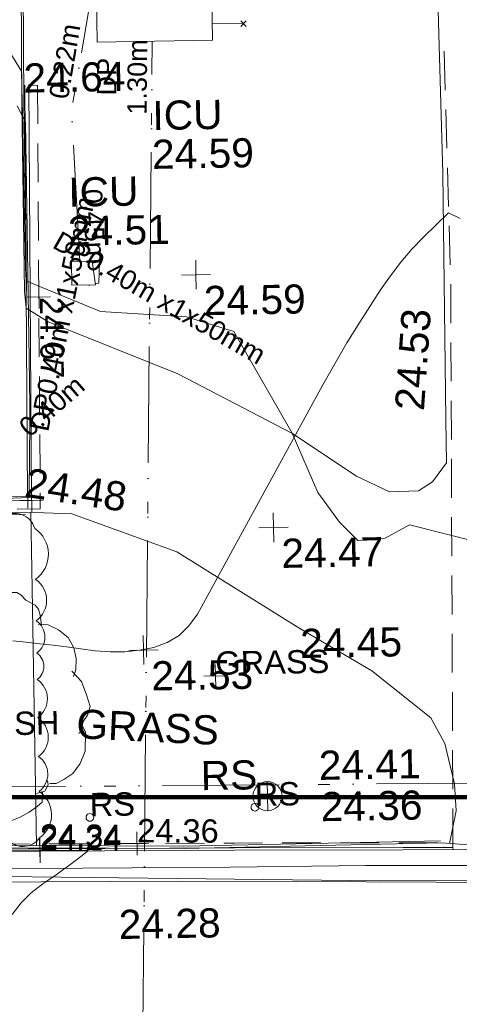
# Model space of a CAD drawing. Header units: millimetres. Extents: x -287732 to 520720, y -88450 to 287754.
# Tile 75 of 256: x -103542 to -97887, y -33664 to -20988. Entities that reach past the tile are written whole.
import ezdxf

# ---------------------------------------------------------------- set-up
doc = ezdxf.new("R2010")
doc.units = ezdxf.units.MM
for name, pattern in [('IMPORT-DASHED _2_', [750, 500, -250]), ('IMPORT-UG_EIR_QLB2 _2_', [2750, 1500, -300, 0, -300, 150, -300, 0, -200]), ('IMPORT-UG_ELEC_LV_QLB2 _2_', [2700, 1500, -300, 0, -250, 150, -300, 0, -200]), ('IMPORT-UG_ELEC_STREET LIGHTING_QLB2 _2_', [2700, 1500, -300, 0, -250, 150, -300, 0, -200]), ('IMPORT-UG_WATER_QLB2 _2_', [2500, 1500, -300, 0, -50, 150, -300, 0, -200])]:
    doc.linetypes.add(name, pattern=pattern)
for name, color, linetype, lineweight, true_color in [('00_TOPO_FOOTPATH', 7, 'Continuous', 9, 0xa50000), ('00_TOPO_FURN_SIGN', 7, 'Continuous', 9, 0x666666), ('00_TOPO_KERB_BOTTOM', 1, 'Continuous', 9, 0xff0000), ('00_TOPO_KERB_TOP', 7, 'Continuous', 9, 0xa500a5), ('00_TOPO_LEVEL_SPOT', 7, 'Continuous', 9, 0x666666), ('00_TOPO_ROAD_MARKING_YELLOW_CONTINUOUS', 40, 'Continuous', 9, 0xffbf00), ('00_TOPO_SERV_IC', 5, 'Continuous', 9, 0x0000ff), ('01_DTM_CONTOUR_MNR', 7, 'Continuous', 9, 0xa5a552), ('12333-PUM-2D-U-0001-C01 - Rev2_REVIT IMPORT_dwg', 7, 'Continuous', 9, 0x767676), ('A_RHA_Line', 7, 'Continuous', 9, 0x00a600), ('BUSH', 7, 'Continuous', 9, 0x00a500), ('BUSH_TXT', 7, 'Continuous', 9, 0x00a500), ('CONTOURS_MINOR', 7, 'Continuous', 9, 0x00a5a5), ('KERB_BOTTOM', 7, 'Continuous', 9, 0x0000a5), ('KERB_BOTTOM_LVL', 7, 'Continuous', 9, 0x0000a5), ('KERB_TOP', 2, 'Continuous', 9, 0xffff00), ('KERB_TOP_LVL', 2, 'Continuous', 9, 0xffff00), ('MARKINGS_DOUBLE_YELLOW', 7, 'Continuous', 9, 0xc0c0c0), ('PUM-EIRCOMM-QLB2', 6, 'IMPORT-UG_EIR_QLB2 _2_', 9, 0xff00ff), ('PUM-ELECTRIC-LV-QLB2', 1, 'IMPORT-UG_ELEC_LV_QLB2 _2_', 9, 0xff0000), ('PUM-ELECTRIC-MH', 1, 'Continuous', 9, 0xff0000), ('PUM-ELECTRIC-SL-QLB2', 7, 'IMPORT-UG_ELEC_STREET LIGHTING_QLB2 _2_', 9, 0xff7f7f), ('PUM-WATER-QLB2', 5, 'IMPORT-UG_WATER_QLB2 _2_', 9, 0x0000ff), ('ROADSIGN', 7, 'Continuous', 9, 0x00a5a5), ('ROADSIGN_TXT', 7, 'Continuous', 9, 0x00a5a5), ('VEGETATION', 7, 'Continuous', 9, 0x00a500)]:
    doc.layers.add(name, color=color, linetype=linetype, lineweight=lineweight, true_color=true_color)
for name, color, linetype, lineweight in [('00_TOPO_ROAD_EDGE', 7, 'Continuous', 9), ('00_TOPO_SURFACE', 7, 'Continuous', 9), ('00_TOPO_SURVEY_TEXT', 7, 'Continuous', 9), ('CHANGE_OF_SURFACE', 7, 'IMPORT-DASHED _2_', 9), ('CHANGE_OF_SURFACE_LVL', 7, 'Continuous', 9), ('GEN-TEXT', 7, 'Continuous', 9), ('Text', 7, 'Continuous', 9), ('TEXT_TXT', 7, 'Continuous', 9)]:
    doc.layers.add(name, color=color, linetype=linetype, lineweight=lineweight)
doc.styles.add('Arial_1', font='arial.ttf', dxfattribs={"height": 250})
doc.styles.add('Arial_3', font='arial.ttf', dxfattribs={"height": 300})
doc.styles.add('Swis721 Lt BT_2', font='swissl.ttf', dxfattribs={"height": 375})

# ---------------------------------------------------------------- blocks, each defined once
blk = doc.blocks.new('12333-PUM-2D-U-0001-C01 - Rev2_REVIT IMPORT_dwg_MSL_RoadSign_SYM-2077193-Site Location Plan Proposed')
at = {"layer": '00_TOPO_FURN_SIGN', "color": 254, "true_color": 0xcccccc}
for p, q in [((0, -500), (0, 500)), ((-500, 0), (500, 0))]:
    blk.add_line(p, q, dxfattribs=at)
blk.add_circle((0, 0), 500, dxfattribs=at)
blk = doc.blocks.new('12333-PUM-2D-U-0001-C01 - Rev2_REVIT IMPORT_dwg_MM-2077200-Site Location Plan Proposed')
at = {"layer": '00_TOPO_LEVEL_SPOT', "color": 254, "true_color": 0xcccccc, "flags": 128}
for points in [[(500, 0), (0, 0), (0, 500)], [(0, -500), (0, 0), (-500, 0)]]:
    blk.add_lwpolyline(points, dxfattribs=at)
blk = doc.blocks.new('12333-PUM-2D-U-0001-C01 - Rev2_REVIT IMPORT_dwg_MGS62954_T2_Galway_ITM_3d_Rev1-2077680-Site Location Plan Proposed')
at = {"layer": '00_TOPO_FOOTPATH', "color": 254, "true_color": 0xcccccc, "flags": 128}
for points in [[(533804149, 725569950), (533804070, 725567737), (533804059, 725564767), (533803993, 725561793), (533803956, 725558154), (533803945, 725554402), (533803836, 725550083), (533803730, 725546156), (533803663, 725542457), (533803611, 725539799), (533803598, 725537048), (533803446, 725536869), (533803475, 725534172), (533803460, 725530999), (533803460, 725530446), (533803273, 725530204), (533803093, 725530091), (533802717, 725530084), (533802298, 725530294), (533801477, 725530859), (533800023, 725531649), (533798364, 725532348), (533798088, 725532530), (533798070, 725532749)], [(533798031, 725529904), (533798627, 725529871), (533799969, 725529357), (533801535, 725528344), (533802449, 725527782), (533803201, 725527164), (533803372, 725526831), (533803490, 725526312), (533803506, 725525962), (533803409, 725525543)]]:
    blk.add_lwpolyline(points, dxfattribs=at)
at = {"layer": '00_TOPO_KERB_BOTTOM', "color": 254, "true_color": 0xcccccc, "flags": 128}
for points in [[(533798539, 725571869), (533798480, 725566604), (533798440, 725564189), (533798320, 725555084), (533798249, 725549353), (533798225, 725547813), (533798078, 725535180), (533798070, 725532749)], [(533798031, 725529904), (533796021, 725529931), (533793788, 725529995), (533793102, 725530019), (533792988, 725530001), (533792905, 725529961), (533792831, 725529871), (533792782, 725529730), (533792808, 725528967), (533792884, 725528418), (533793017, 725527872), (533793142, 725527469), (533793495, 725526825), (533793811, 725526461), (533794397, 725526004), (533794849, 725525791), (533795585, 725525656), (533796483, 725525597), (533798053, 725525581), (533799995, 725525539), (533803310, 725525552)]]:
    blk.add_lwpolyline(points, dxfattribs=at)
at = {"layer": '00_TOPO_KERB_TOP', "color": 254, "true_color": 0xcccccc, "flags": 128}
for points in [[(533798564, 725571869), (533798505, 725566604), (533798465, 725564189), (533798345, 725555083), (533798275, 725549353), (533798250, 725547812), (533798103, 725535180), (533798097, 725533256), (533798095, 725532749)], [(533798030, 725529875), (533796020, 725529902), (533793787, 725529966), (533793104, 725529990), (533792997, 725529973), (533792923, 725529937), (533792857, 725529857), (533792811, 725529725), (533792837, 725528970), (533792913, 725528423), (533793045, 725527879), (533793170, 725527480), (533793519, 725526842), (533793831, 725526483), (533794412, 725526029), (533794858, 725525819), (533795588, 725525685), (533796484, 725525627), (533798054, 725525610), (533799995, 725525568), (533803296, 725525581)]]:
    blk.add_lwpolyline(points, dxfattribs=at)
at = {"layer": '00_TOPO_ROAD_EDGE', "color": 254, "true_color": 0xcccccc, "flags": 128}
blk.add_lwpolyline([(533803310, 725525552), (533804293, 725525466), (533805670, 725525449)], dxfattribs=at)
at = {"layer": '00_TOPO_ROAD_MARKING_YELLOW_CONTINUOUS', "color": 254, "true_color": 0xcccccc, "flags": 128}
for points in [[(533793460, 725526120), (533794030, 725525670), (533794460, 725525430), (533794830, 725525290), (533795170, 725525190), (533796680, 725525160), (533798150, 725525140), (533799950, 725525120), (533801430, 725525090), (533803230, 725525050), (533805470, 725525000), (533807300, 725524970), (533809250, 725524930), (533811280, 725524870), (533812950, 725524840), (533814920, 725524820), (533816820, 725524780), (533818740, 725524740), (533820640, 725524710)], [(533793660, 725526190), (533794450, 725525660), (533795020, 725525420), (533795480, 725525350), (533796210, 725525340), (533797240, 725525330), (533798690, 725525310), (533800580, 725525290), (533802330, 725525280), (533804000, 725525250), (533805760, 725525200), (533807690, 725525140), (533809490, 725525110), (533811530, 725525070), (533813110, 725525030), (533814520, 725525000), (533816380, 725524960), (533818210, 725524930), (533819870, 725524890)]]:
    blk.add_lwpolyline(points, dxfattribs=at)
at = {"layer": '00_TOPO_SERV_IC', "color": 254, "true_color": 0xcccccc}
for p, q in [((533799059, 725535938), (533799059, 725536776)), ((533800545, 725535938), (533800545, 725536776)), ((533799059, 725535938), (533800545, 725535938)), ((533798678, 725532814), (533798678, 725533118)), ((533798945, 725533118), (533798678, 725533118)), ((533798983, 725532814), (533798945, 725533118)), ((533798678, 725532814), (533798983, 725532814))]:
    blk.add_line(p, q, dxfattribs=at)
at = {"layer": '00_TOPO_SURFACE', "color": 254, "true_color": 0xcccccc, "flags": 128}
blk.add_lwpolyline([(533798100, 725529900), (533798100, 725529168), (533798100, 725525609)], dxfattribs=at)
at = {"layer": '01_DTM_CONTOUR_MNR', "color": 254, "true_color": 0xcccccc, "flags": 128}
blk.add_lwpolyline([(533804710, 725529180), (533802969, 725529653), (533802651, 725529490), (533802299, 725529464), (533802068, 725529704), (533801795, 725530089), (533801480, 725530860), (533800754, 725532184), (533800145, 725532381), (533799040, 725532471), (533798225, 725532823), (533798090, 725532880), (533798088, 725533049), (533798081, 725535043), (533798081, 725535180), (533798080, 725535580), (533796400, 725538421)], dxfattribs=at)
at = {"xscale": 0.375, "yscale": 0.375, "zscale": 0.375}
for name, p in [('12333-PUM-2D-U-0001-C01 - Rev2_REVIT IMPORT_dwg_MM-2077200-Site Location Plan Proposed', (533800278, 725532921)), ('12333-PUM-2D-U-0001-C01 - Rev2_REVIT IMPORT_dwg_MM-2077200-Site Location Plan Proposed', (533801219, 725529651)), ('12333-PUM-2D-U-0001-C01 - Rev2_REVIT IMPORT_dwg_MM-2077200-Site Location Plan Proposed', (533799518, 725528102)), ('12333-PUM-2D-U-0001-C01 - Rev2_REVIT IMPORT_dwg_MSL_RoadSign_SYM-2077193-Site Location Plan Proposed', (533801080, 725526193))]:
    blk.add_blockref(name, p, dxfattribs=at)
at = {"layer": '00_TOPO_FOOTPATH', "color": 251, "true_color": 0x666666, "insert": (533802805, 725531145), "char_height": 375, "width": 1495.9, "attachment_point": 1, "rotation": 84.9878, "line_spacing_factor": 1.005062, "style": 'Swis721 Lt BT_2'}
blk.add_mtext('24.53', dxfattribs=at)
at = {"layer": '00_TOPO_FOOTPATH', "color": 251, "true_color": 0x666666, "insert": (533801535, 725528339), "char_height": 375, "width": 1495.9, "attachment_point": 1, "line_spacing_factor": 1.005062, "style": 'Swis721 Lt BT_2'}
blk.add_mtext('24.45', dxfattribs=at)
at = {"layer": '00_TOPO_FURN_SIGN', "insert": (533800226, 725526660), "char_height": 375, "width": 783.57, "attachment_point": 1, "line_spacing_factor": 1.005062, "style": 'Swis721 Lt BT_2'}
blk.add_mtext('RS', dxfattribs=at)
at = {"layer": '00_TOPO_KERB_BOTTOM', "color": 251, "true_color": 0x666666, "insert": (533801761, 725526234), "char_height": 375, "width": 1495.9, "attachment_point": 1, "line_spacing_factor": 1.005062, "style": 'Swis721 Lt BT_2'}
blk.add_mtext('24.36', dxfattribs=at)
at = {"layer": '00_TOPO_KERB_TOP', "color": 251, "true_color": 0x666666, "char_height": 375, "width": 1495.9, "attachment_point": 1, "line_spacing_factor": 1.005062, "style": 'Swis721 Lt BT_2'}
for s, insert in [('24.64', (533798103, 725535679)), ('24.41', (533801747, 725526766))]:
    blk.add_mtext(s, dxfattribs=dict(at, insert=insert))
at = {"layer": '00_TOPO_KERB_TOP', "color": 251, "true_color": 0x666666, "insert": (533798072, 725530474), "char_height": 375, "width": 1495.9, "attachment_point": 1, "rotation": 350.4196, "line_spacing_factor": 1.005062, "style": 'Swis721 Lt BT_2'}
blk.add_mtext('24.48', dxfattribs=at)
at = {"layer": '00_TOPO_LEVEL_SPOT', "char_height": 375, "width": 1495.9, "attachment_point": 1, "line_spacing_factor": 1.005062, "style": 'Swis721 Lt BT_2'}
for s, insert in [('24.59', (533800373, 725532774)), ('24.47', (533801314, 725529503)), ('24.53', (533799613, 725527955))]:
    blk.add_mtext(s, dxfattribs=dict(at, insert=insert))
at = {"layer": '00_TOPO_ROAD_MARKING_YELLOW_CONTINUOUS', "color": 251, "true_color": 0x666666, "insert": (533799138, 725524763), "char_height": 375, "width": 1495.9, "attachment_point": 1, "line_spacing_factor": 1.005062, "style": 'Swis721 Lt BT_2'}
blk.add_mtext('24.28', dxfattribs=at)
at = {"layer": '00_TOPO_SERV_IC', "color": 251, "true_color": 0x666666, "char_height": 375, "attachment_point": 1, "line_spacing_factor": 1.005062, "style": 'Swis721 Lt BT_2'}
for s, insert, width in [('ICU', (533799753, 725535168), 1021.01), ('24.59', (533799739, 725534668), 1495.9), ('ICU', (533798654, 725534200), 1021.01), ('24.51', (533798640, 725533700), 1495.9)]:
    blk.add_mtext(s, dxfattribs=dict(at, insert=insert, width=width))
at = {"layer": '00_TOPO_SURVEY_TEXT', "color": 251, "true_color": 0x666666, "insert": (533798653, 725527357), "char_height": 375, "width": 2018.28, "attachment_point": 1, "rotation": 356.2709, "line_spacing_factor": 1.005062, "style": 'Swis721 Lt BT_2'}
blk.add_mtext('GRASS', dxfattribs=at)
blk = doc.blocks.new('12333-PUM-2D-U-0001-C01 - Rev2_REVIT IMPORT_dwg_CIRCL-2077787-Site Location Plan Proposed')
at = {"layer": 'ROADSIGN', "color": 254, "true_color": 0xaae1e1, "flags": 128}
blk.add_lwpolyline([(475, -154), (500, 0), (475, 154), (404, 293), (293, 404), (154, 475), (0, 500), (-154, 475), (-293, 404), (-404, 293), (-475, 154), (-500, 0), (-475, -154), (-404, -293), (-293, -404), (-154, -475), (0, -500), (154, -475), (293, -404), (404, -293)], close=True, dxfattribs=at)
blk = doc.blocks.new('12333-PUM-2D-U-0001-C01 - Rev2_REVIT IMPORT_dwg_SPOT-2077713-Site Location Plan Proposed')
at = {"layer": 'Text', "color": 253, "true_color": 0xaaaaaa}
for p, q in [((0, 500), (0, -500)), ((-500, 0), (500, 0))]:
    blk.add_line(p, q, dxfattribs=at)
blk = doc.blocks.new('12333-PUM-2D-U-0001-C01 - Rev2_REVIT IMPORT_dwg_BUSHES-2077805-Site Location Plan Proposed')
at = {"layer": 'BUSH', "color": 254, "true_color": 0xeaeaea, "flags": 128}
for points in [[(156045, -86988), (156207, -86882), (156428, -86860), (156509, -86882), (156561, -86904), (156603, -86895), (156736, -86979), (156820, -86982), (156872, -87013), (156934, -87085), (157057, -87150), (157096, -87203), (157115, -87281), (157131, -87405)], [(155302, -87318), (155335, -87200), (155510, -87035), (155753, -86960), (155867, -86963), (155919, -86994)], [(155876, -87025), (155983, -86966), (156078, -86991)], [(154803, -88812), (154741, -88763), (154712, -88710), (154660, -88669), (154631, -88607), (154631, -88616), (154634, -88538), (154657, -88467), (154628, -88414), (154589, -88333), (154589, -88292), (154592, -88255), (154612, -88215), (154699, -88137), (154741, -88096), (154816, -88068), (154797, -88078), (154754, -88046), (154745, -88006), (154735, -87956), (154748, -87916), (154790, -87888), (154855, -87838), (154887, -87801), (154920, -87782), (154962, -87751), (154943, -87782), (154910, -87751), (154900, -87679), (154926, -87589), (154968, -87530), (155037, -87461), (155111, -87405), (155163, -87346), (155218, -87296), (155251, -87278), (155312, -87259), (155410, -87262)], [(157089, -87393), (157216, -87405), (157349, -87471), (157472, -87573), (157543, -87707), (157569, -87847), (157563, -87990), (157530, -88078)], [(157511, -88009), (157634, -88143), (157699, -88327), (157738, -88467), (157702, -88576), (157647, -88657), (157624, -88747), (157589, -88815)], [(157605, -88644), (157673, -88797), (157667, -89040), (157598, -89198), (157501, -89326), (157384, -89401), (157287, -89451), (157203, -89447)], [(155088, -89394), (155004, -89373), (154923, -89338), (154852, -89267), (154790, -89195), (154771, -89145), (154732, -89083), (154703, -89002), (154673, -88940), (154664, -88918), (154686, -88840), (154732, -88791), (154751, -88772)], [(155270, -89581), (155199, -89538), (155118, -89466), (155079, -89404), (155037, -89363)], [(157174, -89407), (157180, -89466), (157138, -89547), (157031, -89572)], [(156110, -89889), (156055, -89945), (155971, -89964), (155857, -89961), (155792, -89967), (155763, -89958), (155711, -89945), (155636, -89924), (155555, -89880), (155494, -89849), (155432, -89796), (155380, -89746), (155351, -89693), (155299, -89631), (155270, -89572), (155241, -89531)], [(157106, -89556), (157102, -89687), (157037, -89743), (156930, -89812), (156814, -89877), (156664, -89933), (156528, -89961), (156421, -89936), (156340, -89874), (156279, -89821)], [(156321, -89865), (156194, -89889), (156142, -89889), (156100, -89868)]]:
    blk.add_lwpolyline(points, dxfattribs=at)
blk = doc.blocks.new('12333-PUM-2D-U-0001-C01 - Rev2_REVIT IMPORT_dwg_SPOT-2077769-Site Location Plan Proposed')
at = {"layer": 'CHANGE_OF_SURFACE_LVL', "color": 253, "true_color": 0xaaaaaa}
for p, q in [((0, 500), (0, -500)), ((-500, 0), (500, 0))]:
    blk.add_line(p, q, dxfattribs=at)
blk = doc.blocks.new('12333-PUM-2D-U-0001-C01 - Rev2_REVIT IMPORT_dwg_SPOT-V272-Site Location Plan Proposed')
at = {"layer": 'KERB_BOTTOM_LVL', "color": 9, "true_color": 0xaaaae1}
for p, q in [((0, 500), (0, -500)), ((-500, 0), (500, 0))]:
    blk.add_line(p, q, dxfattribs=at)
blk = doc.blocks.new('12333-PUM-2D-U-0001-C01 - Rev2_REVIT IMPORT_dwg_SPOT-2077810-Site Location Plan Proposed')
at = {"layer": 'KERB_TOP_LVL', "color": 51, "true_color": 0xffffaa}
for p, q in [((0, 500), (0, -500)), ((-500, 0), (500, 0))]:
    blk.add_line(p, q, dxfattribs=at)
blk = doc.blocks.new('12333-PUM-2D-U-0001-C01 - Rev2_REVIT IMPORT_dwg-1620468-Site Location Plan Proposed')
at = {"layer": 'CHANGE_OF_SURFACE', "color": 253, "true_color": 0xaaaaaa}
blk.add_line((162375, -90390), (164120, -90447), dxfattribs=at)
at = {"layer": 'CHANGE_OF_SURFACE', "color": 253, "true_color": 0xaaaaaa, "flags": 128}
for points in [[(162375, -90361), (162472, -83127), (162438, -80064)], [(157201, -80456), (157142, -85910), (152006, -85904)], [(152006, -85904), (152001, -86549), (152026, -87299), (152060, -87726), (152139, -88177), (152209, -88404), (152283, -88615), (152432, -88900), (152566, -89078), (152732, -89271), (152919, -89475), (153130, -89651), (153371, -89803), (153572, -89903), (153809, -90014), (154011, -90062), (154250, -90123), (154585, -90145), (155258, -90201), (157061, -90224), (159565, -90256), (161737, -90290), (162376, -90297)]]:
    blk.add_lwpolyline(points, dxfattribs=at)
at = {"layer": 'CONTOURS_MINOR', "color": 254, "true_color": 0xaae1e1}
blk.add_line((157198, -80461), (157088, -80451), dxfattribs=at)
at = {"layer": 'CONTOURS_MINOR', "color": 254, "true_color": 0xaae1e1, "flags": 128}
for points in [[(162608, -82268), (162458, -82191), (162137, -82496), (161982, -82653), (161835, -82816), (161698, -82989), (161568, -83167), (161465, -83319), (161293, -83580), (161125, -83843), (160962, -84111), (160804, -84380), (159140, -87301), (159029, -87448), (158901, -87571), (158746, -87658), (158574, -87721), (158386, -87752), (158197, -87770), (158008, -87767), (157818, -87749), (157450, -87695), (157278, -87670), (157105, -87647), (156933, -87625), (156760, -87603)], [(155448, -85801), (157000, -85763), (157017, -85168), (157025, -84870), (157030, -84572), (157034, -84274), (157035, -83976), (157038, -80931), (156934, -80719)], [(156691, -91124), (156806, -90979), (156941, -90852), (157089, -90737), (157263, -90624), (157335, -90575), (157407, -90526), (157478, -90476), (157548, -90424), (157688, -90321), (157154, -90311), (157058, -90309), (155953, -90294)]]:
    blk.add_lwpolyline(points, dxfattribs=at)
at = {"layer": 'GEN-TEXT', "color": 253, "true_color": 0xaaaaaa}
for p, q in [((159830, -79747), (159901, -79676)), ((159901, -79747), (159830, -79676))]:
    blk.add_line(p, q, dxfattribs=at)
at = {"layer": 'KERB_BOTTOM', "color": 9, "true_color": 0xaaaae1, "flags": 128}
for points in [[(157040, -80454), (156983, -85749), (151916, -85743)], [(151916, -85743), (151909, -86550), (151935, -87304), (151969, -87737), (152050, -88199), (152122, -88433), (152199, -88652), (152355, -88950), (152495, -89135), (152663, -89332), (152856, -89541), (153076, -89725), (153326, -89882), (153532, -89986), (153779, -90100), (153989, -90150), (154235, -90214), (154579, -90236), (155253, -90293), (157060, -90316), (159564, -90347), (161735, -90382), (162375, -90390)]]:
    blk.add_lwpolyline(points, dxfattribs=at)
at = {"layer": 'KERB_TOP', "color": 51, "true_color": 0xffffaa, "flags": 128}
for points in [[(157091, -80455), (157033, -85800), (151945, -85794)], [(151945, -85794), (151939, -86549), (151964, -87302), (151999, -87733), (152078, -88192), (152150, -88424), (152226, -88640), (152380, -88934), (152518, -89117), (152685, -89312), (152876, -89520), (153094, -89701), (153340, -89857), (153545, -89959), (153789, -90072), (153996, -90122), (154240, -90184), (154581, -90207), (155255, -90263), (157061, -90286), (159565, -90318), (161736, -90352), (162375, -90361), (162375, -90390)]]:
    blk.add_lwpolyline(points, dxfattribs=at)
at = {"layer": 'MARKINGS_DOUBLE_YELLOW', "color": 254, "true_color": 0xeaeaea, "flags": 128}
blk.add_lwpolyline([(151586, -85805), (151558, -86293), (151558, -86706), (151586, -87148), (151632, -87601), (151707, -88077), (151793, -88553), (151919, -88897), (152149, -89270), (152487, -89700), (152929, -90010), (153416, -90354), (154340, -90543), (156210, -90624), (161418, -90773), (171296, -90945)], dxfattribs=at)
at = {"layer": 'PUM-EIRCOMM-QLB2', "color": 211, "true_color": 0xffaaff, "flags": 128}
blk.add_lwpolyline([(201398, -90242), (194300, -89978), (176492, -89664), (164630, -89559), (152400, -89441), (137995, -89062), (117127, -88726), (106155, -88784), (103180, -93333), (102151, -96110), (100560, -98494), (99441, -100108), (97793, -102068)], dxfattribs=at)
at = {"layer": 'PUM-ELECTRIC-MH', "color": 21, "true_color": 0xffaaaa}
for p, q in [((157869, -82762), (157959, -82745)), ((157832, -83041), (157812, -83044))]:
    blk.add_line(p, q, dxfattribs=at)
at = {"layer": 'PUM-ELECTRIC-MH', "color": 21, "true_color": 0xffaaaa, "flags": 128}
blk.add_lwpolyline([(157959, -82745), (157946, -83020), (157902, -83028)], dxfattribs=at)
at = {"layer": 'PUM-ELECTRIC-SL-QLB2', "color": 254, "true_color": 0xffd4d4, "flags": 128}
blk.add_lwpolyline([(157705, -82736), (157636, -80784), (158071, -78472), (157580, -71170), (158147, -60045), (157839, -52752), (158428, -42351)], dxfattribs=at)
at = {"layer": 'PUM-WATER-QLB2', "color": 161, "true_color": 0xaaaaff}
for p, q in [((159466, -79699), (159865, -79711)), ((157936, -107837), (158687, -79917))]:
    blk.add_line(p, q, dxfattribs=at)
at = {"layer": 'VEGETATION', "color": 9, "true_color": 0xaae1aa}
for centre, radius, start, end in [((156808, -86231), 268, 14.9123, 124.9123), ((156837, -86490), 400, 304.9351, 54.9351), ((156880, -87084), 324, 304.9351, 54.9351), ((156920, -87558), 254, 304.9351, 54.9351), ((156945, -87936), 208, 304.9351, 54.9351), ((156893, -88352), 299, 304.9351, 54.9351), ((156889, -88847), 305, 304.9351, 54.9351), ((156906, -89322), 274, 304.9351, 54.9351), ((156854, -89844), 364, 304.9351, 54.9351), ((156848, -89989), 264, 214.2725, 324.2725)]:
    blk.add_arc(centre, radius, start, end, dxfattribs=at)
for name, p in [('12333-PUM-2D-U-0001-C01 - Rev2_REVIT IMPORT_dwg_MGS62954_T2_Galway_ITM_3d_Rev1-2077680-Site Location Plan Proposed', (-533641080, -725615854)), ('12333-PUM-2D-U-0001-C01 - Rev2_REVIT IMPORT_dwg_BUSHES-2077805-Site Location Plan Proposed', (0, 0))]:
    blk.add_blockref(name, p)
for name, p, xscale, yscale, zscale in [('12333-PUM-2D-U-0001-C01 - Rev2_REVIT IMPORT_dwg_SPOT-2077769-Site Location Plan Proposed', (157172, -83183), 0.3, 0.3, 0.3), ('12333-PUM-2D-U-0001-C01 - Rev2_REVIT IMPORT_dwg_SPOT-V272-Site Location Plan Proposed', (156983, -85749), 0.3, 0.3, 0.3), ('12333-PUM-2D-U-0001-C01 - Rev2_REVIT IMPORT_dwg_SPOT-2077810-Site Location Plan Proposed', (157033, -85800), 0.3, 0.3, 0.3), ('12333-PUM-2D-U-0001-C01 - Rev2_REVIT IMPORT_dwg_SPOT-2077713-Site Location Plan Proposed', (159359, -88102), 0.3, 0.3, 0.3), ('12333-PUM-2D-U-0001-C01 - Rev2_REVIT IMPORT_dwg_CIRCL-2077787-Site Location Plan Proposed', (157712, -89894), 0.1, 0.1, 0.1), ('12333-PUM-2D-U-0001-C01 - Rev2_REVIT IMPORT_dwg_CIRCL-2077787-Site Location Plan Proposed', (159837, -89799), 0.1, 0.1, 0.1), ('12333-PUM-2D-U-0001-C01 - Rev2_REVIT IMPORT_dwg_SPOT-2077769-Site Location Plan Proposed', (158313, -90240), 0.3, 0.3, 0.3), ('12333-PUM-2D-U-0001-C01 - Rev2_REVIT IMPORT_dwg_SPOT-V272-Site Location Plan Proposed', (157060, -90316), 0.3, 0.3, 0.3), ('12333-PUM-2D-U-0001-C01 - Rev2_REVIT IMPORT_dwg_SPOT-2077810-Site Location Plan Proposed', (157061, -90286), 0.3, 0.3, 0.3)]:
    blk.add_blockref(name, p, dxfattribs=dict(xscale=xscale, yscale=yscale, zscale=zscale))
at = {"layer": 'BUSH_TXT', "insert": (156175, -88517), "char_height": 300, "width": 1388.33, "attachment_point": 1, "line_spacing_factor": 0.941778, "style": 'Arial_3'}
blk.add_mtext('BUSH', dxfattribs=at)
at = {"layer": 'CHANGE_OF_SURFACE_LVL', "char_height": 300, "width": 1256.11, "attachment_point": 1, "line_spacing_factor": 0.941778, "style": 'Arial_3'}
for s, insert, rotation in [('24.67', (157487, -83186), 269.3793), ('24.36', (158320, -89925), 358.7319)]:
    blk.add_mtext(s, dxfattribs=dict(at, insert=insert, rotation=rotation))
at = {"layer": 'KERB_BOTTOM_LVL', "insert": (157067, -90001), "char_height": 300, "width": 1256.11, "attachment_point": 1, "rotation": 358.7319, "line_spacing_factor": 0.941778, "style": 'Arial_3'}
blk.add_mtext('24.24', dxfattribs=at)
at = {"layer": 'KERB_TOP_LVL', "insert": (157068, -89971), "char_height": 300, "width": 1256.11, "attachment_point": 1, "rotation": 358.7319, "line_spacing_factor": 0.941778, "style": 'Arial_3'}
blk.add_mtext('24.34', dxfattribs=at)
at = {"layer": 'PUM-ELECTRIC-LV-QLB2', "char_height": 250, "attachment_point": 2, "line_spacing_factor": 0.941778, "style": 'Arial_1'}
for s, insert, width, rotation in [('DP0.40m x1x50mm', (157345, -83379), 3660.66, 77.6357), ('DP0.40m x1x50mm', (158788, -83113), 3660.66, 329.2583), ('0.40m', (157232, -84494), 1160.03, 40.0096)]:
    blk.add_mtext(s, dxfattribs=dict(at, insert=insert, width=width, rotation=rotation))
at = {"layer": 'PUM-ELECTRIC-SL-QLB2', "char_height": 250, "width": 1160.03, "attachment_point": 2, "line_spacing_factor": 0.941778, "style": 'Arial_1'}
for s, insert, rotation in [('0.22m', (157434, -80132), 79.3444), ('0.45m', (158026, -82285), 272.0156)]:
    blk.add_mtext(s, dxfattribs=dict(at, insert=insert, rotation=rotation))
at = {"layer": 'PUM-WATER-QLB2', "insert": (157969, -80359), "char_height": 250, "width": 1160.03, "attachment_point": 2, "rotation": 88.4602, "line_spacing_factor": 0.941778, "style": 'Arial_1'}
blk.add_mtext('DP\\P1.30m', dxfattribs=at)
at = {"layer": 'ROADSIGN_TXT', "char_height": 300, "width": 694.17, "attachment_point": 1, "line_spacing_factor": 0.941778, "style": 'Arial_3'}
for insert in [(159837, -89484), (157712, -89579)]:
    blk.add_mtext('RS', dxfattribs=dict(at, insert=insert))
at = {"layer": 'TEXT_TXT', "insert": (159359, -87787), "char_height": 300, "width": 1751.95, "attachment_point": 1, "line_spacing_factor": 0.941778, "style": 'Arial_3'}
blk.add_mtext('GRASS', dxfattribs=at)

msp = doc.modelspace()

# ---------------------------------------------------------------- linework, layer by layer
at = {"layer": 'A_RHA_Line', "color": 1, "lineweight": 140, "true_color": 0xff0000}
msp.add_line((-122493, -30999), (-15425, -30999), dxfattribs=at)

# ---------------------------------------------------------------- block references
at = {"layer": '12333-PUM-2D-U-0001-C01 - Rev2_REVIT IMPORT_dwg', "color": 254, "linetype": 'IMPORT-UG_ELEC_STREET LIGHTING_QLB2 _2_', "true_color": 0xffd4d4, "rotation": 0.9999999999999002}
msp.add_blockref('12333-PUM-2D-U-0001-C01 - Rev2_REVIT IMPORT_dwg-1620468-Site Location Plan Proposed', (-261895, 55870), dxfattribs=at)

doc.saveas('drawing.dxf')
